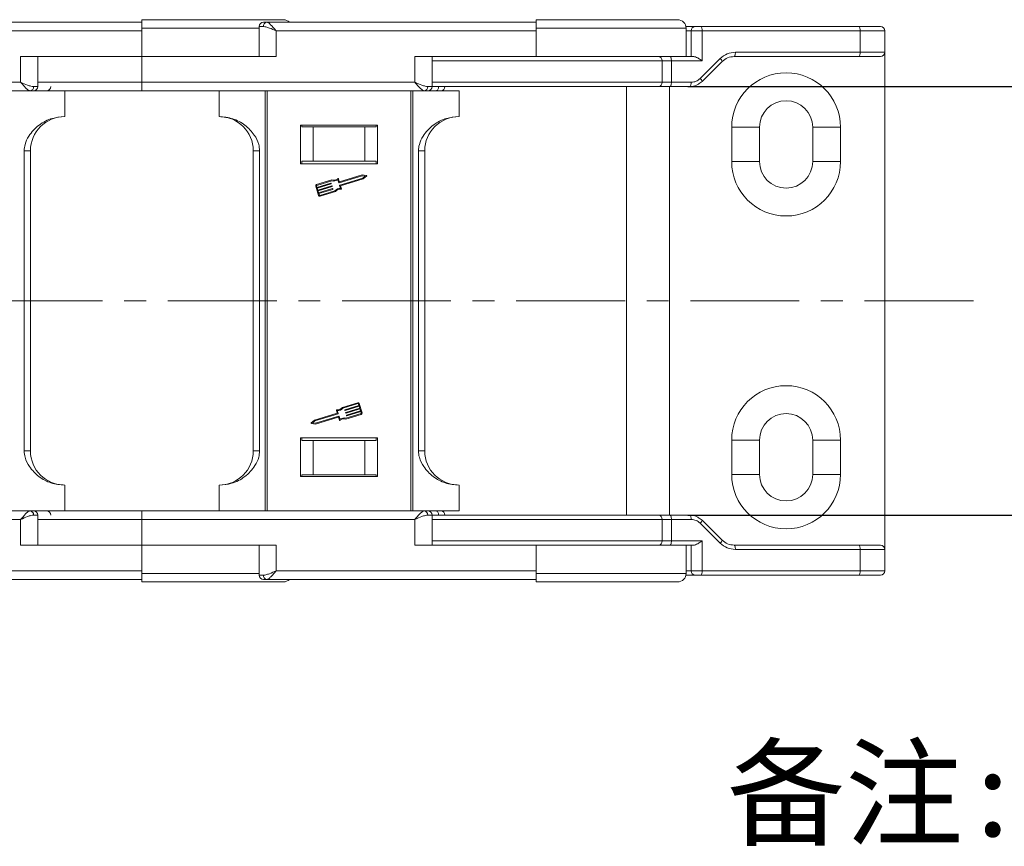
# Model space of a CAD drawing. Header units: millimetres. Extents: x 3199 to 4123, y -210 to 442.
# Tile 13 of 39: x 3896 to 4011, y -83 to 13. Entities that reach past the tile are written whole.
import ezdxf

# ---------------------------------------------------------------- set-up
doc = ezdxf.new("R2010")
doc.units = ezdxf.units.MM
doc.linetypes.add('CENTERX2', pattern=[20.32, 12.7, -2.54, 2.54, -2.54])
doc.styles.get("Standard").update_dxf_attribs({"font": '仿宋_GB2312.ttf', "width": 0.8})
doc.styles.add('样式 6', font='仿宋_GB2312.ttf')
doc.dimstyles.new('副本 ISO-25.1', dxfattribs={"dimtxt": 6, "dimasz": 5, "dimexe": 3.5, "dimexo": 0.625, "dimgap": 1.5, "dimtad": 1, "dimdsep": 46, "dimtxsty": 'Standard', "dimcen": 2.5, "dimadec": 0, "dimazin": 0, "dimtfac": 1, "dimtmove": 0, "dimatfit": 3, "dimfxl": 0, "dimarcsym": 0})

# ---------------------------------------------------------------- blocks, each defined once
blk = doc.blocks.new('*D1987')
at = {"color": 0, "lineweight": -2}
for p, q in [((3974.23, 5.59), (4031.99, 5.59)), ((4028.49, 0.59), (4028.49, -39.41)), ((3974.23, -44.41), (4031.99, -44.41))]:
    blk.add_line(p, q, dxfattribs=at)
at = {"color": 0, "lineweight": 9}
for points in [[(4027.65, 0.59), (4029.32, 0.59), (4028.49, 5.59)], [(4027.65, -39.41), (4029.32, -39.41), (4028.49, -44.41)]]:
    blk.add_solid(points, dxfattribs=at)
at = {"layer": 'Defpoints', "color": 0, "lineweight": 9}
for p in [(3973.6, 5.59), (3973.6, -44.41), (4028.49, -44.41)]:
    blk.add_point(p, dxfattribs=at)
at = {"color": 0, "lineweight": 9, "insert": (4023.99, -19.41), "char_height": 6, "attachment_point": 5, "rotation": 90}
blk.add_mtext('50', dxfattribs=at)

msp = doc.modelspace()

# ---------------------------------------------------------------- linework, layer by layer
at = {"color": 7, "linetype": 'Continuous', "lineweight": 15}
for p, q in [((3910.516, 13.092), (3879.074, 13.092)), ((3956.516, 13.092), (3925.074, 13.092)), ((3880.192, 12.092), (3910.516, 12.092)), ((3910.516, 12.392), (3910.516, 12.092)), ((3924.192, 12.392), (3910.516, 12.392)), ((3910.516, 12.092), (3910.516, 9.092)), ((3924.192, 12.592), (3924.192, 9.092)), ((3924.702, 12.592), (3924.192, 12.592)), ((3926.192, 9.092), (3926.192, 12.092)), ((3926.192, 12.092), (3956.516, 12.092)), ((3956.516, 12.392), (3956.516, 12.092)), ((3974.016, 12.392), (3956.516, 12.392)), ((3956.516, 12.092), (3956.516, 9.092)), ((3974.016, 9.092), (3974.016, 12.392)), ((3974.016, 12.092), (3974.588, 12.092)), ((3975.877, 12.092), (3974.588, 12.092)), ((3974.588, 12.092), (3974.588, 9.092)), ((3994.178, 12.592), (3975.732, 12.592)), ((3975.877, 8.592), (3975.877, 12.092)), ((3975.877, 12.092), (3994.323, 12.092)), ((3994.323, 12.092), (3994.323, 9.592)), ((3997.178, 12.092), (3994.323, 12.092)), ((3997.178, 9.592), (3997.178, 12.092)), ((3994.323, 9.592), (3979.761, 9.592)), ((3997.178, 9.592), (3994.323, 9.592)), ((3997.178, 9.592), (3997.178, -19.408)), ((3896.371, 9.092), (3896.371, 6.092)), ((3910.516, 9.092), (3896.371, 9.092)), ((3898.371, 5.592), (3898.371, 9.092)), ((3910.516, 6.092), (3910.516, 9.092)), ((3910.516, 9.092), (3926.192, 9.092)), ((3956.516, 9.092), (3942.371, 9.092)), ((3942.371, 9.092), (3942.371, 6.092)), ((3944.371, 5.592), (3944.371, 9.092)), ((3971.209, 8.592), (3944.371, 8.592)), ((3971.288, 9.092), (3956.516, 9.092)), ((3971.209, 6.092), (3971.209, 8.592)), ((3971.209, 8.592), (3972.297, 8.592)), ((3972.152, 9.092), (3971.834, 9.092)), ((3974.903, 9.092), (3972.152, 9.092)), ((3972.297, 6.092), (3972.297, 8.592)), ((3972.297, 8.592), (3975.877, 8.592)), ((3977.993, 8.859), (3975.665, 6.531)), ((3975.873, 6.177), (3978.202, 8.506)), ((3994.178, 9.092), (3979.616, 9.092)), ((3896.371, 6.092), (3864.516, 6.092)), ((3910.516, 6.092), (3898.371, 6.092)), ((3942.371, 6.092), (3910.516, 6.092)), ((3910.516, 5.092), (3910.516, 6.092)), ((3971.209, 6.092), (3944.371, 6.092)), ((3972.297, 6.092), (3971.209, 6.092)), ((3974.604, 6.092), (3972.297, 6.092)), ((3975.873, 6.177), (3975.524, 5.944)), ((3897.489, 5.092), (3864.516, 5.092)), ((3897.626, 5.092), (3901.516, 5.092)), ((3898.371, 5.592), (3897.862, 5.592)), ((3901.516, 5.092), (3901.516, 2.092)), ((3943.489, 5.092), (3910.516, 5.092)), ((3919.516, 2.092), (3919.516, 5.092)), ((3924.887, 5.092), (3924.887, -19.408)), ((3925.15, -19.408), (3925.15, 5.092)), ((3941.882, 5.092), (3941.882, -19.408)), ((3942.145, -19.408), (3942.145, 5.092)), ((3943.626, 5.092), (3947.516, 5.092)), ((3944.371, 5.592), (3943.862, 5.592)), ((3947.516, 5.092), (3947.516, 2.092)), ((3967.058, -19.408), (3967.058, 5.592)), ((3972.078, -19.408), (3972.078, 5.592)), ((3972.152, 5.592), (3974.459, 5.592)), ((3938.016, 1.092), (3929.016, 1.092)), ((3929.016, 1.092), (3929.016, -3.408)), ((3929.165, 0.892), (3929.165, 1.092)), ((3929.165, 0.892), (3930.516, 0.892)), ((3930.516, 0.892), (3930.516, -3.108)), ((3936.516, 0.892), (3930.516, 0.892)), ((3936.516, -3.108), (3936.516, 0.892)), ((3936.516, 0.892), (3937.867, 0.892)), ((3937.867, 1.092), (3937.867, 0.892)), ((3938.016, -3.408), (3938.016, 1.092)), ((3979.328, 0.842), (3979.328, -3.158)), ((3982.578, 0.842), (3979.328, 0.842)), ((3982.578, 0.842), (3982.578, -3.158)), ((3992.028, 0.842), (3988.778, 0.842)), ((3988.778, -3.158), (3988.778, 0.842)), ((3992.028, -3.158), (3992.028, 0.842)), ((3896.778, -1.908), (3896.778, -19.408)), ((3897.516, -1.908), (3896.778, -1.908)), ((3897.516, -19.408), (3897.516, -1.908)), ((3924.255, -1.908), (3923.516, -1.908)), ((3923.516, -1.908), (3923.516, -19.408)), ((3924.255, -19.408), (3924.255, -1.908)), ((3942.778, -1.908), (3942.778, -19.408)), ((3943.516, -1.908), (3942.778, -1.908)), ((3943.516, -19.408), (3943.516, -1.908)), ((3929.016, -3.408), (3938.016, -3.408)), ((3930.516, -3.108), (3929.165, -3.108)), ((3929.165, -3.108), (3929.165, -3.408)), ((3936.516, -3.108), (3930.516, -3.108)), ((3937.867, -3.108), (3936.516, -3.108)), ((3937.867, -3.408), (3937.867, -3.108)), ((3979.328, -3.158), (3982.578, -3.158)), ((3992.028, -3.158), (3988.778, -3.158)), ((3932.676, -5.306), (3930.894, -5.848)), ((3932.676, -5.404), (3930.921, -5.938)), ((3930.945, -6.177), (3932.574, -5.681)), ((3932.603, -5.696), (3932.617, -5.741)), ((3933.487, -5.624), (3933.381, -5.277)), ((3933.45, -5.182), (3933.549, -5.507)), ((3936.224, -4.815), (3933.516, -5.64)), ((3936.215, -4.72), (3933.579, -5.522)), ((3933.598, -5.909), (3936.306, -5.085)), ((3933.693, -5.979), (3936.351, -5.169)), ((3936.702, -4.772), (3936.215, -4.72)), ((3936.582, -4.854), (3936.224, -4.815)), ((3936.306, -5.085), (3936.582, -4.854)), ((3936.351, -5.169), (3936.727, -4.855)), ((3930.8, -6.024), (3931.129, -7.103)), ((3930.89, -5.997), (3930.945, -6.177)), ((3932.601, -5.771), (3930.972, -6.267)), ((3930.972, -6.267), (3931.041, -6.491)), ((3931.041, -6.491), (3932.67, -5.995)), ((3932.697, -6.085), (3931.068, -6.581)), ((3931.068, -6.581), (3931.136, -6.806)), ((3931.136, -6.806), (3932.766, -6.31)), ((3932.793, -6.4), (3931.164, -6.896)), ((3931.277, -7.107), (3933.031, -6.573)), ((3931.305, -7.197), (3933.087, -6.654)), ((3932.699, -6.011), (3932.713, -6.056)), ((3932.795, -6.326), (3932.808, -6.371)), ((3933.688, -6.286), (3933.583, -5.939)), ((3933.799, -6.326), (3933.693, -5.979)), ((3931.164, -6.896), (3931.219, -7.076)), ((3896.778, -19.408), (3896.778, -36.908)), ((3897.516, -36.908), (3897.516, -19.408)), ((3923.516, -19.408), (3923.516, -36.908)), ((3924.255, -36.908), (3924.255, -19.408)), ((3924.887, -19.408), (3924.887, -43.908)), ((3925.15, -43.908), (3925.15, -19.408)), ((3941.882, -19.408), (3941.882, -43.908)), ((3942.145, -43.908), (3942.145, -19.408)), ((3942.778, -19.408), (3942.778, -36.908)), ((3943.516, -36.908), (3943.516, -19.408)), ((3967.058, -44.408), (3967.058, -19.408)), ((3972.078, -44.408), (3972.078, -19.408)), ((3997.178, -19.408), (3997.178, -48.408)), ((3935.698, -31.308), (3933.916, -31.85)), ((3935.726, -31.398), (3933.971, -31.932)), ((3934.208, -32.179), (3934.194, -32.134)), ((3934.21, -32.105), (3935.839, -31.609)), ((3935.866, -31.699), (3934.237, -32.194)), ((3934.306, -32.419), (3935.935, -31.923)), ((3935.962, -32.013), (3934.333, -32.509)), ((3935.839, -31.609), (3935.784, -31.429)), ((3935.935, -31.923), (3935.866, -31.699)), ((3936.203, -32.48), (3935.874, -31.402)), ((3936.031, -32.238), (3935.962, -32.013)), ((3933.31, -32.526), (3930.651, -33.335)), ((3933.405, -32.595), (3930.697, -33.419)), ((3930.779, -33.689), (3933.487, -32.865)), ((3930.788, -33.784), (3933.424, -32.982)), ((3933.204, -32.178), (3933.31, -32.526)), ((3933.315, -32.219), (3933.42, -32.566)), ((3933.553, -33.323), (3933.454, -32.998)), ((3933.516, -32.881), (3933.622, -33.228)), ((3934.304, -32.493), (3934.29, -32.448)), ((3934.326, -33.199), (3936.109, -32.656)), ((3934.327, -33.1), (3936.081, -32.566)), ((3934.4, -32.808), (3934.386, -32.763)), ((3934.402, -32.734), (3936.031, -32.238)), ((3936.058, -32.328), (3934.429, -32.824)), ((3936.113, -32.508), (3936.058, -32.328)), ((3930.651, -33.335), (3930.276, -33.65)), ((3930.301, -33.732), (3930.788, -33.784)), ((3930.697, -33.419), (3930.421, -33.651)), ((3930.421, -33.651), (3930.779, -33.689)), ((3929.016, -35.408), (3929.016, -39.908)), ((3938.016, -35.408), (3929.016, -35.408)), ((3929.165, -35.408), (3929.165, -35.708)), ((3937.867, -35.708), (3937.867, -35.408)), ((3938.016, -39.908), (3938.016, -35.408)), ((3929.165, -35.708), (3930.516, -35.708)), ((3930.516, -35.708), (3930.516, -39.708)), ((3936.516, -35.708), (3930.516, -35.708)), ((3936.516, -39.708), (3936.516, -35.708)), ((3936.516, -35.708), (3937.867, -35.708)), ((3979.328, -35.658), (3979.328, -39.658)), ((3979.328, -35.658), (3982.578, -35.658)), ((3982.578, -35.658), (3982.578, -39.658)), ((3988.778, -39.658), (3988.778, -35.658)), ((3992.028, -35.658), (3988.778, -35.658)), ((3992.028, -39.658), (3992.028, -35.658)), ((3897.516, -36.908), (3896.778, -36.908)), ((3923.516, -36.908), (3924.255, -36.908)), ((3943.516, -36.908), (3942.778, -36.908)), ((3929.016, -39.908), (3938.016, -39.908)), ((3929.165, -39.708), (3930.516, -39.708)), ((3929.165, -39.908), (3929.165, -39.708)), ((3930.516, -39.708), (3936.516, -39.708)), ((3937.867, -39.708), (3936.516, -39.708)), ((3937.867, -39.708), (3937.867, -39.908)), ((3982.578, -39.658), (3979.328, -39.658)), ((3992.028, -39.658), (3988.778, -39.658)), ((3901.516, -43.908), (3901.516, -40.908)), ((3919.516, -43.908), (3919.516, -40.908)), ((3947.516, -43.908), (3947.516, -40.908)), ((3864.516, -43.908), (3897.489, -43.908)), ((3897.489, -43.908), (3901.516, -43.908)), ((3897.862, -44.408), (3898.371, -44.408)), ((3898.371, -47.908), (3898.371, -44.408)), ((3910.516, -44.908), (3910.516, -43.908)), ((3910.516, -43.908), (3943.489, -43.908)), ((3943.489, -43.908), (3947.516, -43.908)), ((3943.862, -44.408), (3944.371, -44.408)), ((3944.371, -47.908), (3944.371, -44.408)), ((3974.459, -44.408), (3972.152, -44.408)), ((3975.524, -44.761), (3975.873, -44.994)), ((3864.516, -44.908), (3896.371, -44.908)), ((3896.371, -44.908), (3896.371, -47.908)), ((3898.371, -44.908), (3910.516, -44.908)), ((3910.516, -47.908), (3910.516, -44.908)), ((3910.516, -44.908), (3942.371, -44.908)), ((3942.371, -44.908), (3942.371, -47.908)), ((3944.371, -44.908), (3971.209, -44.908)), ((3971.209, -47.408), (3971.209, -44.908)), ((3971.209, -44.908), (3972.297, -44.908)), ((3972.297, -47.408), (3972.297, -44.908)), ((3972.297, -44.908), (3974.604, -44.908)), ((3975.665, -45.348), (3977.993, -47.676)), ((3978.202, -47.323), (3975.873, -44.994)), ((3896.371, -47.908), (3910.516, -47.908)), ((3926.192, -47.908), (3910.516, -47.908)), ((3910.516, -47.908), (3910.516, -50.908)), ((3924.192, -47.908), (3924.192, -51.408)), ((3926.192, -50.908), (3926.192, -47.908)), ((3942.371, -47.908), (3956.516, -47.908)), ((3944.371, -47.408), (3971.209, -47.408)), ((3956.516, -47.908), (3956.516, -50.908)), ((3956.516, -47.908), (3972.152, -47.908)), ((3972.297, -47.408), (3971.209, -47.408)), ((3974.903, -47.908), (3972.152, -47.908)), ((3975.877, -47.408), (3972.297, -47.408)), ((3974.016, -51.208), (3974.016, -47.908)), ((3974.588, -47.908), (3974.588, -50.908)), ((3975.877, -50.908), (3975.877, -47.408)), ((3979.616, -47.908), (3994.178, -47.908)), ((3979.761, -48.408), (3994.323, -48.408)), ((3994.323, -48.408), (3994.323, -50.908)), ((3994.323, -48.408), (3997.178, -48.408)), ((3997.178, -50.908), (3997.178, -48.408)), ((3910.516, -50.908), (3880.192, -50.908)), ((3910.516, -50.908), (3910.516, -51.208)), ((3910.516, -51.208), (3924.192, -51.208)), ((3924.192, -51.408), (3924.702, -51.408)), ((3956.516, -50.908), (3926.192, -50.908)), ((3956.516, -50.908), (3956.516, -51.208)), ((3956.516, -51.208), (3974.016, -51.208)), ((3974.588, -50.908), (3974.016, -50.908)), ((3974.588, -50.908), (3975.877, -50.908)), ((3994.178, -51.408), (3975.732, -51.408)), ((3994.323, -50.908), (3975.877, -50.908)), ((3994.323, -50.908), (3997.178, -50.908)), ((3879.074, -51.908), (3910.516, -51.908)), ((3925.074, -51.908), (3956.516, -51.908))]:
    msp.add_line(p, q, dxfattribs=at)
at = {"color": 1, "linetype": 'CENTERX2', "lineweight": 13}
msp.add_line((4007.525, -19.408), (3496.344, -19.408), dxfattribs=at)
at = {"color": 7, "linetype": 'Continuous', "lineweight": 15, "flags": 128}
for points in [[(3975.732, 12.592), (3975.761, 12.582), (3975.788, 12.553), (3975.813, 12.507), (3975.835, 12.445), (3975.853, 12.369), (3975.866, 12.283), (3975.874, 12.189), (3975.877, 12.092)], [(3994.323, 12.092), (3994.32, 12.189), (3994.312, 12.283), (3994.298, 12.369), (3994.281, 12.445), (3994.259, 12.507), (3994.234, 12.553), (3994.206, 12.582), (3994.178, 12.592)], [(3979.761, 9.592), (3979.758, 9.494), (3979.75, 9.4), (3979.736, 9.314), (3979.718, 9.238), (3979.696, 9.176), (3979.671, 9.13), (3979.644, 9.101), (3979.616, 9.092)], [(3994.323, 9.592), (3994.32, 9.494), (3994.312, 9.4), (3994.298, 9.314), (3994.281, 9.238), (3994.259, 9.176), (3994.234, 9.13), (3994.206, 9.101), (3994.178, 9.092)], [(3972.297, 8.592), (3972.294, 8.689), (3972.286, 8.783), (3972.273, 8.869), (3972.255, 8.945), (3972.233, 9.007), (3972.208, 9.053), (3972.181, 9.082), (3972.152, 9.092)], [(3972.297, 6.092), (3972.294, 5.994), (3972.286, 5.9), (3972.273, 5.814), (3972.255, 5.738), (3972.233, 5.676), (3972.208, 5.63), (3972.181, 5.601), (3972.152, 5.592)], [(3974.459, 5.592), (3974.487, 5.601), (3974.515, 5.63), (3974.54, 5.676), (3974.562, 5.738), (3974.579, 5.814), (3974.593, 5.9), (3974.601, 5.994), (3974.604, 6.092)], [(3944.825, 5.092), (3944.886, 5.101), (3944.946, 5.13), (3945, 5.176), (3945.048, 5.238), (3945.088, 5.314), (3945.117, 5.4), (3945.135, 5.494), (3945.141, 5.592)], [(3944.825, -43.908), (3944.886, -43.918), (3944.946, -43.947), (3945, -43.993), (3945.048, -44.055), (3945.088, -44.131), (3945.117, -44.217), (3945.135, -44.311), (3945.141, -44.408)], [(3972.297, -44.908), (3972.294, -44.811), (3972.286, -44.717), (3972.273, -44.631), (3972.255, -44.555), (3972.233, -44.493), (3972.208, -44.447), (3972.181, -44.418), (3972.152, -44.408)], [(3974.459, -44.408), (3974.487, -44.418), (3974.515, -44.447), (3974.54, -44.493), (3974.562, -44.555), (3974.579, -44.631), (3974.593, -44.717), (3974.601, -44.811), (3974.604, -44.908)], [(3972.297, -47.408), (3972.294, -47.506), (3972.286, -47.6), (3972.273, -47.686), (3972.255, -47.762), (3972.233, -47.824), (3972.208, -47.87), (3972.181, -47.899), (3972.152, -47.908)], [(3979.616, -47.908), (3979.644, -47.918), (3979.671, -47.947), (3979.696, -47.993), (3979.718, -48.055), (3979.736, -48.131), (3979.75, -48.217), (3979.758, -48.311), (3979.761, -48.408)], [(3994.178, -47.908), (3994.206, -47.918), (3994.234, -47.947), (3994.259, -47.993), (3994.281, -48.055), (3994.298, -48.131), (3994.312, -48.217), (3994.32, -48.311), (3994.323, -48.408)], [(3975.877, -50.908), (3975.874, -51.006), (3975.866, -51.1), (3975.853, -51.186), (3975.835, -51.262), (3975.813, -51.324), (3975.788, -51.37), (3975.761, -51.399), (3975.732, -51.408)], [(3994.323, -50.908), (3994.32, -51.006), (3994.312, -51.1), (3994.298, -51.186), (3994.281, -51.262), (3994.259, -51.324), (3994.234, -51.37), (3994.206, -51.399), (3994.178, -51.408)]]:
    msp.add_lwpolyline(points, dxfattribs=at)
at = {"color": 7, "linetype": 'Continuous', "lineweight": 15}
for centre, radius, start, end in [((3924.692, 12.592), 0.5, 90, 180), ((3925.149, 12.647), 0.451, 99.5202, 187.08135), ((3927.016, 12.392), 1, 44.87138, 90), ((3973.016, 12.392), 1, 0, 90), ((3975.088, 12.092), 0.5, 90, 180), ((3996.678, 12.092), 0.5, 0, 90), ((3996.678, 9.592), 0.5, 270, 0), ((3970.746, 8.629), 0.465, 355.36039, 84.44945), ((3977.68, 8.436), 0.526, 7.6247, 53.54755), ((3985.678, 0.842), 6.35, 0, 180), ((3970.746, 6.054), 0.465, 275.55055, 4.63961), ((3975.352, 6.107), 0.526, 7.6247, 53.54755), ((3897.415, 5.536), 0.451, 279.5202, 7.08135), ((3897.871, 5.592), 0.5, 270, 0), ((3899.377, 5.592), 0.5, 270, 0), ((3943.415, 5.536), 0.451, 279.5202, 7.08135), ((3943.871, 5.592), 0.5, 270, 0), ((3945.377, 5.592), 0.5, 270, 0), ((3985.678, 0.842), 3.1, 0, 180), ((3901.516, -1.908), 4, 90, 180), ((3919.516, -1.908), 4, 0, 90), ((3947.516, -1.908), 4, 90, 180), ((3985.678, -3.158), 6.35, 180, 0), ((3985.678, -3.158), 3.1, 180, 0), ((3932.581, -5.703), 0.0235, 16.9297, 106.9297), ((3932.595, -5.748), 0.0235, 286.9297, 16.9297), ((3932.902, -4.645), 0.698, 251.11204, 312.44471), ((3932.902, -4.645), 0.792, 253.37041, 307.16635), ((3933.405, -5.195), 0.047, 16.9297, 132.44471), ((3933.509, -5.617), 0.0235, 196.9297, 286.9297), ((3933.572, -5.5), 0.0235, 196.9297, 286.9297), ((3936.697, -4.819), 0.047, 309.95116, 83.90824), ((3930.935, -5.983), 0.141, 106.9297, 196.9297), ((3930.935, -5.983), 0.047, 106.9297, 196.9297), ((3932.677, -6.018), 0.0235, 16.9297, 106.9297), ((3932.69, -6.063), 0.0235, 286.9297, 16.9297), ((3932.772, -6.333), 0.0235, 16.9297, 106.9297), ((3932.786, -6.377), 0.0235, 286.9297, 16.9297), ((3933.643, -7.077), 0.792, 86.69305, 140.48899), ((3933.643, -7.077), 0.698, 81.41469, 142.74736), ((3933.605, -5.932), 0.0235, 106.9297, 196.9297), ((3933.754, -6.34), 0.047, 261.41469, 16.9297), ((3931.263, -7.062), 0.141, 196.9297, 286.9297), ((3931.263, -7.062), 0.047, 196.9297, 286.9297), ((3985.678, -35.658), 6.35, 0, 180), ((3933.249, -32.164), 0.047, 81.41469, 196.9297), ((3933.36, -31.428), 0.698, 261.41469, 322.74736), ((3933.36, -31.428), 0.792, 266.69305, 320.48899), ((3934.217, -32.127), 0.0235, 106.9297, 196.9297), ((3935.739, -31.443), 0.141, 16.9297, 106.9297), ((3935.739, -31.443), 0.047, 16.9297, 106.9297), ((3933.398, -32.573), 0.0235, 286.9297, 16.9297), ((3933.431, -33.005), 0.0235, 16.9297, 106.9297), ((3933.494, -32.887), 0.0235, 16.9297, 106.9297), ((3934.1, -33.859), 0.792, 73.37041, 127.16635), ((3934.1, -33.859), 0.698, 71.11204, 132.44471), ((3934.231, -32.172), 0.0235, 196.9297, 286.9297), ((3934.313, -32.442), 0.0235, 106.9297, 196.9297), ((3934.326, -32.487), 0.0235, 196.9297, 286.9297), ((3934.408, -32.756), 0.0235, 106.9297, 196.9297), ((3934.422, -32.801), 0.0235, 196.9297, 286.9297), ((3936.068, -32.521), 0.047, 286.9297, 16.9297), ((3936.068, -32.521), 0.141, 286.9297, 16.9297), ((3985.678, -35.658), 3.1, 0, 180), ((3930.306, -33.686), 0.047, 129.95116, 263.90824), ((3933.598, -33.309), 0.047, 196.9297, 312.44471), ((3901.516, -36.908), 4, 180, 270), ((3919.516, -36.908), 4, 270, 0), ((3947.516, -36.908), 4, 180, 270), ((3985.678, -39.658), 6.35, 180, 0), ((3985.678, -39.658), 3.1, 180, 0), ((3897.415, -44.353), 0.451, 352.91869, 80.47981), ((3897.871, -44.408), 0.5, 0, 90), ((3899.377, -44.408), 0.5, 0, 90), ((3943.415, -44.353), 0.451, 352.91869, 80.47981), ((3943.871, -44.408), 0.5, 0, 90), ((3945.377, -44.408), 0.5, 0, 90), ((3970.746, -44.871), 0.465, 355.36039, 84.44945), ((3975.352, -44.924), 0.526, 306.45246, 352.37528), ((3970.746, -47.446), 0.465, 275.55055, 4.63961), ((3977.68, -47.253), 0.526, 306.45245, 352.3753), ((3996.678, -48.408), 0.5, 0, 90), ((3924.692, -51.408), 0.5, 180, 270), ((3925.149, -51.464), 0.451, 172.91869, 260.47981), ((3973.016, -51.208), 1, 270, 0), ((3975.088, -50.908), 0.5, 180, 270), ((3996.678, -50.908), 0.5, 270, 0), ((3927.016, -51.208), 1, 270, 315.47936)]:
    msp.add_arc(centre, radius, start, end, dxfattribs=at)
for points, knots in [([(3927.016, 13.392), (3926.963, 13.392), (3926.852, 13.392), (3925.934, 13.392), (3924.412, 13.392), (3922.266, 13.392), (3919.628, 13.392), (3916.671, 13.392), (3913.595, 13.392), (3911.522, 13.392), (3910.516, 13.392)], [0, 0, 0, 0, 0.116516, 0.2400113, 0.3686408, 0.5, 0.6313592, 0.7599887, 0.883484, 1, 1, 1, 1]), ([(3910.516, 13.392), (3910.516, 13.381), (3910.516, 13.358), (3910.516, 13.186), (3910.516, 12.932), (3910.516, 12.651), (3910.516, 12.465), (3910.516, 12.392)], [0, 0, 0, 0, 0.2146939, 0.4293877, 0.6440816, 0.8587754, 1, 1, 1, 1]), ([(3925.074, 13.092), (3925.142, 13.075), (3925.286, 13.039), (3925.565, 12.789), (3925.875, 12.459), (3926.086, 12.214), (3926.192, 12.092)], [0, 0, 0, 0, 0.23435025, 0.49819532, 0.74886904, 1, 1, 1, 1]), ([(3973.016, 13.392), (3972.963, 13.392), (3972.852, 13.392), (3971.934, 13.392), (3970.412, 13.392), (3968.266, 13.392), (3965.628, 13.392), (3962.671, 13.392), (3959.595, 13.392), (3957.522, 13.392), (3956.516, 13.392)], [0, 0, 0, 0, 0.11651603, 0.24001133, 0.36864081, 0.5, 0.63135919, 0.75998867, 0.88348397, 1, 1, 1, 1]), ([(3956.516, 13.392), (3956.516, 13.381), (3956.516, 13.358), (3956.516, 13.186), (3956.516, 12.932), (3956.516, 12.651), (3956.516, 12.465), (3956.516, 12.392)], [0, 0, 0, 0, 0.2146939, 0.4293877, 0.6440816, 0.8587754, 1, 1, 1, 1]), ([(3926.192, 12.092), (3925.923, 12.208), (3925.504, 12.388), (3925.006, 12.56), (3924.796, 12.582), (3924.702, 12.592)], [0, 0, 0, 0, 0.4984129, 0.772928, 1, 1, 1, 1]), ([(3973.976, 12.592), (3974.152, 12.592), (3974.982, 12.592), (3975.041, 12.592), (3975.088, 12.592)], [0, 0, 0, 0, 0.212656, 1, 1, 1, 1]), ([(3975.088, 12.592), (3975.09, 12.592), (3975.095, 12.592), (3975.138, 12.592), (3975.201, 12.592), (3975.287, 12.592), (3975.389, 12.592), (3975.501, 12.592), (3975.619, 12.592), (3975.694, 12.592), (3975.732, 12.592)], [0, 0, 0, 0, 0.1248533, 0.249992, 0.3747024, 0.4999917, 0.6247024, 0.749992, 0.8748539, 1, 1, 1, 1]), ([(3994.178, 12.592), (3994.518, 12.592), (3995.215, 12.592), (3996.03, 12.592), (3996.577, 12.592), (3996.645, 12.592), (3996.678, 12.592)], [0, 0, 0, 0, 0.2435155, 0.5, 0.7564845, 1, 1, 1, 1]), ([(3979.761, 9.592), (3979.43, 9.558), (3978.774, 9.492), (3978.252, 9.069), (3977.993, 8.859)], [0, 0, 0, 0, 0.5028698, 1, 1, 1, 1]), ([(3970.791, 9.092), (3970.136, 9.092), (3968.811, 9.092), (3966.201, 9.092), (3963.266, 9.092), (3961.114, 9.092), (3960.048, 9.092)], [0, 0, 0, 0, 0.2475958, 0.5, 0.7524042, 1, 1, 1, 1]), ([(3974.903, 9.092), (3974.97, 9.082), (3975.116, 9.061), (3975.405, 8.914), (3975.663, 8.747), (3975.827, 8.629), (3975.875, 8.593), (3975.877, 8.592)], [0, 0, 0, 0, 0.2178225, 0.4765661, 0.8410136, 0.9946078, 1, 1, 1, 1]), ([(3978.202, 8.506), (3978.41, 8.674), (3978.829, 9.013), (3979.352, 9.065), (3979.616, 9.092)], [0, 0, 0, 0, 0.4956859, 1, 1, 1, 1]), ([(3996.678, 9.092), (3996.645, 9.092), (3996.577, 9.092), (3996.03, 9.092), (3995.215, 9.092), (3994.518, 9.092), (3994.178, 9.092)], [0, 0, 0, 0, 0.2435155, 0.5, 0.7564845, 1, 1, 1, 1]), ([(3896.371, 6.092), (3896.641, 5.975), (3897.059, 5.795), (3897.558, 5.623), (3897.767, 5.601), (3897.862, 5.592)], [0, 0, 0, 0, 0.4984129, 0.772928, 1, 1, 1, 1]), ([(3897.489, 5.092), (3897.421, 5.108), (3897.277, 5.144), (3896.998, 5.394), (3896.689, 5.724), (3896.477, 5.969), (3896.371, 6.092)], [0, 0, 0, 0, 0.23435025, 0.49819532, 0.74886904, 1, 1, 1, 1]), ([(3942.371, 6.092), (3942.641, 5.975), (3943.059, 5.795), (3943.558, 5.623), (3943.767, 5.601), (3943.862, 5.592)], [0, 0, 0, 0, 0.4984129, 0.772928, 1, 1, 1, 1]), ([(3943.489, 5.092), (3943.421, 5.108), (3943.277, 5.144), (3942.998, 5.394), (3942.689, 5.724), (3942.477, 5.969), (3942.371, 6.092)], [0, 0, 0, 0, 0.2343503, 0.4981953, 0.748869, 1, 1, 1, 1]), ([(3975.524, 5.944), (3975.427, 5.87), (3975.118, 5.636), (3974.727, 5.61), (3974.459, 5.592)], [0, 0, 0, 0, 0.3144567, 1, 1, 1, 1]), ([(3975.665, 6.531), (3975.509, 6.405), (3975.196, 6.152), (3974.802, 6.112), (3974.604, 6.092)], [0, 0, 0, 0, 0.4971302, 1, 1, 1, 1]), ([(3897.758, 5.092), (3897.752, 5.092), (3897.709, 5.092), (3897.591, 5.092), (3897.489, 5.092)], [0, 0, 0, 0, 0.142198, 1, 1, 1, 1]), ([(3910.516, 5.092), (3909.51, 5.092), (3907.438, 5.092), (3904.356, 5.092), (3901.427, 5.092), (3899.283, 5.092), (3898.348, 5.092), (3898.108, 5.092)], [0, 0, 0, 0, 0.2136251, 0.4400463, 0.6758807, 0.9167199, 1, 1, 1, 1]), ([(3943.758, 5.092), (3943.752, 5.092), (3943.709, 5.092), (3943.591, 5.092), (3943.489, 5.092)], [0, 0, 0, 0, 0.142198, 1, 1, 1, 1]), ([(3944.368, 5.592), (3944.475, 5.592), (3945.189, 5.592), (3946.808, 5.592), (3949.133, 5.592), (3951.614, 5.592), (3954.204, 5.592), (3956.91, 5.592), (3959.678, 5.592), (3962.398, 5.592), (3964.96, 5.592), (3967.256, 5.592), (3969.244, 5.592), (3970.282, 5.592), (3970.791, 5.592)], [0, 0, 0, 0, 0.016174, 0.1076133, 0.1966544, 0.2823245, 0.3679946, 0.4570357, 0.548475, 0.6411622, 0.7338495, 0.8252888, 0.9143299, 1, 1, 1, 1]), ([(3901.516, 2.092), (3901.027, 2.049), (3899.959, 1.957), (3898.457, 1.171), (3897.401, 0.046), (3896.858, -1.045), (3896.801, -1.656), (3896.778, -1.908)], [0, 0, 0, 0, 0.21916195, 0.47916588, 0.7354888, 0.89061703, 1, 1, 1, 1]), ([(3924.255, -1.908), (3924.231, -1.655), (3924.169, -0.998), (3923.601, 0.083), (3922.577, 1.149), (3921.133, 1.938), (3920.06, 2.04), (3919.516, 2.092)], [0, 0, 0, 0, 0.1096723, 0.2846477, 0.5192481, 0.7563203, 1, 1, 1, 1]), ([(3947.516, 2.092), (3947.027, 2.049), (3945.959, 1.957), (3944.457, 1.171), (3943.401, 0.046), (3942.858, -1.045), (3942.801, -1.656), (3942.778, -1.908)], [0, 0, 0, 0, 0.21916195, 0.47916588, 0.7354888, 0.89061703, 1, 1, 1, 1]), ([(3896.778, -36.908), (3896.801, -37.162), (3896.863, -37.819), (3897.431, -38.9), (3898.455, -39.966), (3899.899, -40.755), (3900.972, -40.857), (3901.516, -40.908)], [0, 0, 0, 0, 0.1096723, 0.2846477, 0.5192481, 0.7563203, 1, 1, 1, 1]), ([(3919.516, -40.908), (3920.005, -40.866), (3921.073, -40.774), (3922.575, -39.988), (3923.631, -38.863), (3924.174, -37.772), (3924.231, -37.161), (3924.255, -36.908)], [0, 0, 0, 0, 0.219162, 0.4791659, 0.7354888, 0.890617, 1, 1, 1, 1]), ([(3942.778, -36.908), (3942.801, -37.162), (3942.863, -37.819), (3943.431, -38.9), (3944.455, -39.966), (3945.899, -40.755), (3946.972, -40.857), (3947.516, -40.908)], [0, 0, 0, 0, 0.1096723, 0.2846477, 0.5192481, 0.7563203, 1, 1, 1, 1]), ([(3896.371, -44.908), (3896.477, -44.786), (3896.689, -44.541), (3896.998, -44.211), (3897.277, -43.961), (3897.421, -43.925), (3897.489, -43.908)], [0, 0, 0, 0, 0.25113093, 0.50180461, 0.76564074, 1, 1, 1, 1]), ([(3897.862, -44.408), (3897.767, -44.418), (3897.558, -44.44), (3897.059, -44.612), (3896.641, -44.792), (3896.371, -44.908)], [0, 0, 0, 0, 0.2270634, 0.5015869, 1, 1, 1, 1]), ([(3897.489, -43.908), (3897.593, -43.908), (3897.701, -43.908), (3897.742, -43.908), (3897.743, -43.908)], [0, 0, 0, 0, 0.95791195, 1, 1, 1, 1]), ([(3898.093, -43.908), (3898.338, -43.908), (3899.278, -43.908), (3901.427, -43.908), (3904.356, -43.908), (3907.438, -43.908), (3909.51, -43.908), (3910.516, -43.908)], [0, 0, 0, 0, 0.0847716, 0.3252189, 0.5606696, 0.7867224, 1, 1, 1, 1]), ([(3942.371, -44.908), (3942.477, -44.786), (3942.689, -44.541), (3942.998, -44.211), (3943.277, -43.961), (3943.421, -43.925), (3943.489, -43.908)], [0, 0, 0, 0, 0.2511309, 0.5018046, 0.7656407, 1, 1, 1, 1]), ([(3943.862, -44.408), (3943.767, -44.418), (3943.558, -44.44), (3943.059, -44.612), (3942.641, -44.792), (3942.371, -44.908)], [0, 0, 0, 0, 0.2270634, 0.5015869, 1, 1, 1, 1]), ([(3943.489, -43.908), (3943.593, -43.908), (3943.701, -43.908), (3943.742, -43.908), (3943.743, -43.908)], [0, 0, 0, 0, 0.95791195, 1, 1, 1, 1]), ([(3970.791, -44.408), (3970.282, -44.408), (3969.244, -44.408), (3967.256, -44.408), (3964.96, -44.408), (3962.398, -44.408), (3959.678, -44.408), (3956.91, -44.408), (3954.204, -44.408), (3951.614, -44.408), (3949.133, -44.408), (3946.808, -44.408), (3945.192, -44.408), (3944.481, -44.408), (3944.376, -44.408)], [0, 0, 0, 0, 0.0857056, 0.1747836, 0.2662607, 0.3589863, 0.451712, 0.5431891, 0.6322671, 0.7179727, 0.8036783, 0.8927562, 0.9842334, 1, 1, 1, 1]), ([(3974.459, -44.408), (3974.727, -44.427), (3975.118, -44.453), (3975.427, -44.687), (3975.524, -44.761)], [0, 0, 0, 0, 0.6855433, 1, 1, 1, 1]), ([(3974.604, -44.908), (3974.802, -44.929), (3975.196, -44.968), (3975.509, -45.222), (3975.665, -45.348)], [0, 0, 0, 0, 0.5028698, 1, 1, 1, 1]), ([(3970.791, -47.908), (3970.136, -47.908), (3968.811, -47.908), (3966.201, -47.908), (3963.266, -47.908), (3961.114, -47.908), (3960.048, -47.908)], [0, 0, 0, 0, 0.2475958, 0.5, 0.7524042, 1, 1, 1, 1]), ([(3975.877, -47.408), (3975.875, -47.41), (3975.827, -47.446), (3975.663, -47.564), (3975.405, -47.731), (3975.116, -47.878), (3974.97, -47.899), (3974.903, -47.908)], [0, 0, 0, 0, 0.0053922, 0.1589864, 0.5234339, 0.7821775, 1, 1, 1, 1]), ([(3977.993, -47.676), (3978.252, -47.886), (3978.774, -48.309), (3979.43, -48.375), (3979.761, -48.408)], [0, 0, 0, 0, 0.4971302, 1, 1, 1, 1]), ([(3979.616, -47.908), (3979.352, -47.882), (3978.829, -47.829), (3978.41, -47.491), (3978.202, -47.323)], [0, 0, 0, 0, 0.5043141, 1, 1, 1, 1]), ([(3994.178, -47.908), (3994.518, -47.908), (3995.215, -47.908), (3996.03, -47.908), (3996.577, -47.908), (3996.645, -47.908), (3996.678, -47.908)], [0, 0, 0, 0, 0.2435155, 0.5, 0.7564845, 1, 1, 1, 1]), ([(3910.516, -51.208), (3910.516, -51.321), (3910.516, -51.546), (3910.516, -51.845), (3910.516, -52.072), (3910.516, -52.191), (3910.516, -52.204), (3910.516, -52.208)], [0, 0, 0, 0, 0.2146939, 0.4293877, 0.6440816, 0.8587754, 1, 1, 1, 1]), ([(3924.702, -51.408), (3924.796, -51.399), (3925.006, -51.377), (3925.504, -51.205), (3925.923, -51.025), (3926.192, -50.908)], [0, 0, 0, 0, 0.2270634, 0.5015869, 1, 1, 1, 1]), ([(3926.192, -50.908), (3926.086, -51.031), (3925.875, -51.276), (3925.565, -51.606), (3925.286, -51.856), (3925.142, -51.892), (3925.074, -51.908)], [0, 0, 0, 0, 0.25113093, 0.50180461, 0.76564074, 1, 1, 1, 1]), ([(3956.516, -51.208), (3956.516, -51.321), (3956.516, -51.546), (3956.516, -51.845), (3956.516, -52.072), (3956.516, -52.191), (3956.516, -52.204), (3956.516, -52.208)], [0, 0, 0, 0, 0.2146939, 0.4293877, 0.6440816, 0.8587754, 1, 1, 1, 1]), ([(3975.088, -51.408), (3975.041, -51.408), (3974.982, -51.408), (3974.153, -51.408), (3973.976, -51.408)], [0, 0, 0, 0, 0.7874538, 1, 1, 1, 1]), ([(3975.088, -51.408), (3975.09, -51.408), (3975.095, -51.408), (3975.138, -51.408), (3975.201, -51.408), (3975.287, -51.408), (3975.389, -51.408), (3975.501, -51.408), (3975.619, -51.408), (3975.695, -51.408), (3975.732, -51.408)], [0, 0, 0, 0, 0.1251461, 0.250008, 0.3752976, 0.5000083, 0.6252976, 0.750008, 0.8751467, 1, 1, 1, 1]), ([(3994.178, -51.408), (3994.518, -51.408), (3995.215, -51.408), (3996.03, -51.408), (3996.577, -51.408), (3996.645, -51.408), (3996.678, -51.408)], [0, 0, 0, 0, 0.2435155, 0.5, 0.7564845, 1, 1, 1, 1]), ([(3910.516, -52.208), (3911.522, -52.208), (3913.595, -52.208), (3916.671, -52.208), (3919.628, -52.208), (3922.266, -52.208), (3924.412, -52.208), (3925.934, -52.208), (3926.852, -52.208), (3926.963, -52.208), (3927.016, -52.208)], [0, 0, 0, 0, 0.11651603, 0.24001133, 0.36864081, 0.5, 0.63135919, 0.75998867, 0.88348397, 1, 1, 1, 1]), ([(3956.516, -52.208), (3957.522, -52.208), (3959.595, -52.208), (3962.671, -52.208), (3965.628, -52.208), (3968.266, -52.208), (3970.412, -52.208), (3971.934, -52.208), (3972.852, -52.208), (3972.963, -52.208), (3973.016, -52.208)], [0, 0, 0, 0, 0.11651603, 0.24001133, 0.36864081, 0.5, 0.63135919, 0.75998867, 0.88348397, 1, 1, 1, 1])]:
    msp.add_open_spline(points, degree=3, knots=knots, dxfattribs=at)
for points in [[(3925.074, 13.092), (3924.964, 13.092), (3924.745, 13.092), (3924.71, 13.092), (3924.692, 13.092)], [(3960.048, 9.092), (3958.871, 9.092), (3956.516, 9.092), (3954.161, 9.092), (3952.984, 9.092)], [(3970.791, 9.092), (3970.973, 9.092), (3971.337, 9.092), (3971.881, 9.092), (3972.152, 9.092)], [(3970.791, 5.592), (3970.973, 5.592), (3971.337, 5.592), (3971.881, 5.592), (3972.152, 5.592)], [(3972.152, -44.408), (3971.881, -44.408), (3971.337, -44.408), (3970.973, -44.408), (3970.791, -44.408)], [(3960.048, -47.908), (3958.871, -47.908), (3956.516, -47.908), (3954.161, -47.908), (3952.984, -47.908)], [(3972.152, -47.908), (3971.881, -47.908), (3971.337, -47.908), (3970.973, -47.908), (3970.791, -47.908)], [(3924.692, -51.908), (3924.71, -51.908), (3924.745, -51.908), (3924.964, -51.908), (3925.074, -51.908)]]:
    msp.add_open_spline(points, degree=3, dxfattribs=at)

# ---------------------------------------------------------------- texts
at = {"color": 7, "insert": (3978.776, -71.779), "char_height": 10.1067, "attachment_point": 1, "style": '样式 6'}
msp.add_mtext('备注:可选装方接头。', dxfattribs=at)

# ---------------------------------------------------------------- dimensions: what is measured, and where the dimension line sits
at = {"color": 5, "lineweight": 9}
dim = msp.add_linear_dim(base=(4028.486, -44.408), p1=(3973.601, 5.592), p2=(3973.601, -44.408), angle=90, dimstyle='副本 ISO-25.1', dxfattribs=at)
dim.commit()
dim.dimension.update_dxf_attribs({"geometry": '*D1987', "text_midpoint": (4023.986, -19.408)})

doc.saveas('drawing.dxf')
